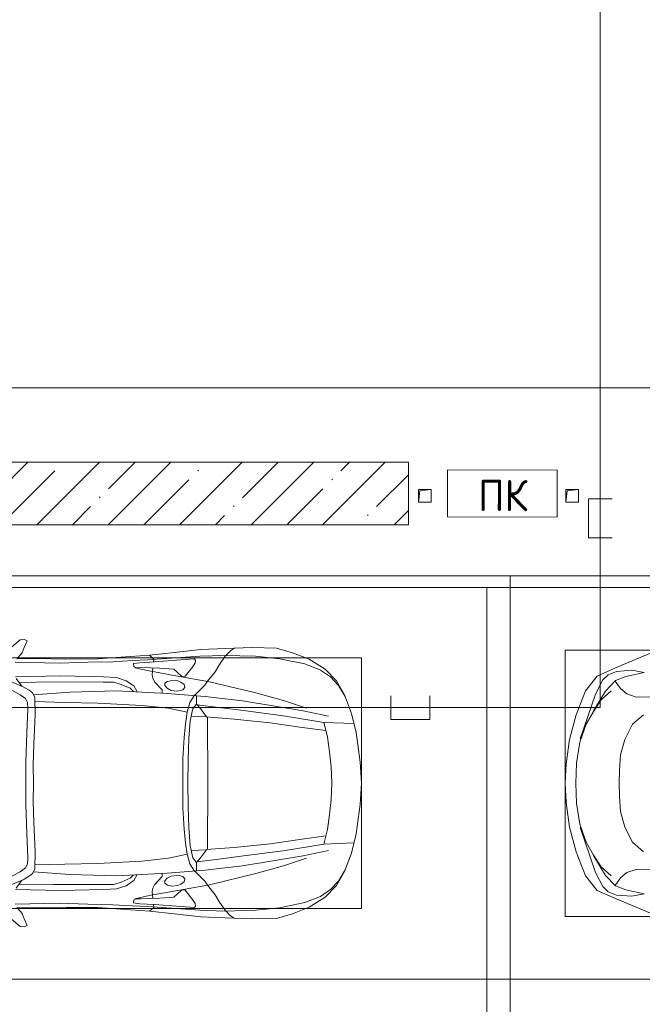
# Model space of a CAD drawing. Header units: millimetres. Extents: x -32229 to 169101, y -13689 to 125138.
# Tile 17 of 256: x -3646 to 328, y 49514 to 55800. Entities that reach past the tile are written whole.
import ezdxf

# ---------------------------------------------------------------- set-up
doc = ezdxf.new("R2010")
doc.units = ezdxf.units.MM
for name, color, linetype, lineweight in [('A-____-NOTE-TEXT', 5, 'Continuous', 18), ('A-DETL-GENF-OTLN', 7, 'Continuous', 18), ('A-FLOR-____-OTLN', 7, 'Continuous', 18), ('A-WALL-____-MCUT', 7, 'Continuous', 40), ('A-WALL-____-PATT', 7, 'Continuous', 40), ('C-PRKG-____-OTLN', 7, 'Continuous', 18), ('M-EQPM-____-OTLN', 7, 'Continuous', 18)]:
    doc.layers.add(name, color=color, linetype=linetype, lineweight=lineweight)
doc.layers.add('A-DETL-____-OTLN', color=7, linetype='Continuous', lineweight=9, true_color=0x00a600)
doc.styles.add('GOST Common', font='GOST_Common.ttf', dxfattribs={"height": 200})

# ---------------------------------------------------------------- blocks, each defined once
blk = doc.blocks.new('АР_Машиноместо - 5300x2500_С-V8--01 ЭМ')
at = {"layer": 'A-DETL-GENF-OTLN', "color": 253, "lineweight": 13, "true_color": 0xaaaaaa}
for p, q in [((1126.4, 4794.1), (970.2, 4771.8)), ((1250, 4800), (1126.4, 4794.1)), ((1250, 4800), (1373.6, 4794.1)), ((1373.6, 4794.1), (1529.8, 4771.8)), ((812.7, 4729.4), (659.1, 4669.9)), ((970.2, 4771.8), (812.7, 4729.4)), ((1122.2, 4726.4), (988.2, 4706.7)), ((1250, 4731.7), (1122.2, 4726.4)), ((1250, 4731.7), (1377.8, 4726.4)), ((1377.8, 4726.4), (1511.8, 4706.7)), ((1529.8, 4771.8), (1687.3, 4729.4)), ((1687.3, 4729.4), (1840.9, 4669.9)), ((659.1, 4669.9), (565.9, 4595.1)), ((680.7, 4606.5), (967, 4703.6)), ((873.9, 4665.1), (791.3, 4619.7)), ((988.2, 4706.7), (873.9, 4665.1)), ((1511.8, 4706.7), (1626.1, 4665.1)), ((1819.3, 4606.5), (1533, 4703.6)), ((1626.1, 4665.1), (1708.7, 4619.7)), ((1840.9, 4669.9), (1934.1, 4595.1)), ((565.9, 4595.1), (507.1, 4462.6)), ((590.7, 4560.1), (680.7, 4606.5)), ((788.5, 4617.7), (661.8, 4543.1)), ((791.3, 4619.7), (717.1, 4568.9)), ((1708.7, 4619.7), (1782.9, 4568.9)), ((1711.5, 4617.7), (1838.2, 4543.1)), ((1909.3, 4560.1), (1819.3, 4606.5)), ((1934.1, 4595.1), (1992.9, 4462.6)), ((557.5, 4525.7), (590.7, 4560.1)), ((661.8, 4543.1), (594.6, 4479.3)), ((717.1, 4568.9), (659.6, 4505.3)), ((1782.9, 4568.9), (1840.4, 4505.3)), ((1838.2, 4543.1), (1905.4, 4479.3)), ((1942.5, 4525.7), (1909.3, 4560.1)), ((528.4, 4374.7), (536.4, 4471.4)), ((536.4, 4471.4), (557.5, 4525.7)), ((594.6, 4479.3), (569.5, 4413.1)), ((645, 4445.5), (597.3, 4481.4)), ((1855, 4445.5), (1902.7, 4481.4)), ((1905.4, 4479.3), (1930.5, 4413.1)), ((1963.6, 4471.4), (1942.5, 4525.7)), ((1971.6, 4374.7), (1963.6, 4471.4)), ((507.1, 4462.6), (419.6, 4254.2)), ((569.5, 4413.1), (543.7, 4295.1)), ((679.6, 4406.3), (645, 4445.5)), ((699.7, 4345.5), (679.6, 4406.3)), ((872.7, 4370.2), (970.5, 4419.3)), ((970.5, 4419.3), (1069.6, 4447.3)), ((1069.6, 4447.3), (1167.1, 4453.2)), ((1167.1, 4453.2), (1250, 4453.9)), ((1332.9, 4453.2), (1250, 4453.9)), ((1430.4, 4447.3), (1332.9, 4453.2)), ((1529.5, 4419.3), (1430.4, 4447.3)), ((1627.3, 4370.2), (1529.5, 4419.3)), ((1800.3, 4345.5), (1820.4, 4406.3)), ((1820.4, 4406.3), (1855, 4445.5)), ((1930.5, 4413.1), (1956.3, 4295.1)), ((1992.9, 4462.6), (2080.4, 4254.2)), ((543.7, 4295.1), (528.4, 4374.7)), ((689.3, 3705.5), (699.7, 4345.5)), ((812.5, 4298.9), (872.7, 4370.2)), ((1687.5, 4298.9), (1627.3, 4370.2)), ((1810.7, 3705.5), (1800.3, 4345.5)), ((1956.3, 4295.1), (1971.6, 4374.7))]:
    blk.add_line(p, q, dxfattribs=at)
at = {"layer": 'C-PRKG-____-OTLN', "color": 253, "lineweight": 13, "true_color": 0xaaaaaa}
for p, q in [((2500, 5300), (0, 5300)), ((0, 0), (0, 5300)), ((2500, 0), (2500, 5300)), ((400, 4800), (2100, 4800)), ((400, 500), (400, 4800)), ((2100, 500), (2100, 4800))]:
    blk.add_line(p, q, dxfattribs=at)
blk = doc.blocks.new('АР_Машиноместо - 4900x2400_М__5300х2500_-V11--01 ЭМ')
at = {"layer": 'A-DETL-GENF-OTLN', "color": 253, "lineweight": 13, "true_color": 0xaaaaaa}
for p, q in [((633.8, -2340.5), (600.8, -2263)), ((685.1, -2322.3), (647.3, -2254.2)), ((1814.9, -2322.3), (1852.7, -2254.2)), ((1866.2, -2340.5), (1899.2, -2263)), ((333.1, -2350.6), (335.2, -2322.3)), ((335.2, -2322.3), (381.7, -2266.4)), ((449.8, -2306.1), (417.4, -2333.8)), ((454.5, -2423.6), (456, -2301.1)), ((630.6, -2332.9), (580.6, -2296)), ((603.5, -2534.3), (606.1, -2314.9)), ((710, -2355.4), (685.1, -2322.3)), ((1790, -2355.4), (1814.9, -2322.3)), ((1869.4, -2332.9), (1919.4, -2296)), ((1896.5, -2534.3), (1893.9, -2314.9)), ((2045.5, -2423.6), (2044, -2301.1)), ((2050.2, -2306.1), (2082.6, -2333.8)), ((2164.8, -2322.3), (2118.3, -2266.4)), ((2166.9, -2350.6), (2164.8, -2322.3)), ((341.2, -2366.2), (333.1, -2350.6)), ((384.4, -2347.9), (341.2, -2366.2)), ((417.4, -2333.8), (384.4, -2347.9)), ((656.7, -2380.3), (633.8, -2340.5)), ((672.8, -2399.7), (656.7, -2380.3)), ((734.3, -2368.8), (710, -2355.4)), ((772.7, -2371.5), (734.3, -2368.8)), ((929.1, -2364.1), (772.7, -2371.5)), ((1115.2, -2358.7), (929.1, -2364.1)), ((1250, -2357.8), (1115.2, -2358.7)), ((1250, -2357.8), (1384.8, -2358.7)), ((1384.8, -2358.7), (1570.9, -2364.1)), ((1570.9, -2364.1), (1727.3, -2371.5)), ((1727.3, -2371.5), (1765.7, -2368.8)), ((1765.7, -2368.8), (1790, -2355.4)), ((1827.2, -2399.7), (1843.3, -2380.3)), ((1843.3, -2380.3), (1866.2, -2340.5)), ((2082.6, -2333.8), (2115.6, -2347.9)), ((2115.6, -2347.9), (2158.8, -2366.2)), ((2158.8, -2366.2), (2166.9, -2350.6)), ((456.8, -2613.6), (454.5, -2423.6)), ((684.8, -2406.5), (667.8, -2638.3)), ((700.6, -2415.4), (672.8, -2399.7)), ((813.8, -2416.7), (700.6, -2415.4)), ((999.2, -2409.3), (813.8, -2416.7)), ((1132.7, -2404.6), (999.2, -2409.3)), ((1250, -2406.6), (1132.7, -2404.6)), ((1250, -2406.6), (1367.3, -2404.6)), ((1367.3, -2404.6), (1500.8, -2409.3)), ((1500.8, -2409.3), (1686.2, -2416.7)), ((1686.2, -2416.7), (1799.4, -2415.4)), ((1799.4, -2415.4), (1827.2, -2399.7)), ((1815.2, -2406.5), (1832.2, -2638.3)), ((2043.2, -2613.6), (2045.5, -2423.6)), ((604.4, -2850.8), (603.5, -2534.3)), ((1895.6, -2850.8), (1896.5, -2534.3)), ((456.1, -2818.3), (456.8, -2613.6)), ((667.8, -2638.3), (659.3, -2936)), ((1832.2, -2638.3), (1840.7, -2936)), ((2043.9, -2818.3), (2043.2, -2613.6)), ((446, -2964.8), (456.1, -2818.3)), ((2054, -2964.8), (2043.9, -2818.3)), ((604.4, -2919.4), (604.4, -2850.8)), ((1895.6, -2919.4), (1895.6, -2850.8)), ((618.7, -2966.7), (604.4, -2919.4)), ((659.3, -2936), (676.4, -3260.1)), ((1840.7, -2936), (1823.6, -3260.1)), ((1881.3, -2966.7), (1895.6, -2919.4)), ((432.8, -3149.3), (446, -2964.8)), ((643.6, -3024.6), (618.7, -2966.7)), ((1856.4, -3024.6), (1881.3, -2966.7)), ((2067.2, -3149.3), (2054, -2964.8)), ((485.6, -3046.1), (480.8, -3085)), ((504.5, -3046.6), (485.6, -3046.1)), ((512.2, -3061.4), (504.5, -3046.6)), ((510.9, -3094.6), (512.2, -3061.4)), ((665.1, -3046.1), (643.6, -3024.6)), ((1834.9, -3046.1), (1856.4, -3024.6)), ((1987.8, -3061.4), (1995.5, -3046.6)), ((1989.1, -3094.6), (1987.8, -3061.4)), ((1995.5, -3046.6), (2014.4, -3046.1)), ((2014.4, -3046.1), (2019.2, -3085)), ((480.8, -3085), (474.8, -3179.9)), ((515.3, -3213.7), (510.9, -3094.6)), ((1984.7, -3213.7), (1989.1, -3094.6)), ((2019.2, -3085), (2025.2, -3179.9)), ((415.7, -3305.9), (432.8, -3149.3)), ((456.9, -3174.2), (432.9, -3148.3)), ((475.2, -3173.5), (456.9, -3174.2)), ((474.8, -3179.9), (462.2, -3347.3)), ((558.4, -3165.4), (513.6, -3168)), ((579.5, -3167.7), (558.4, -3165.4)), ((601.7, -3179.4), (579.5, -3167.7)), ((654.5, -3228.1), (601.7, -3179.4)), ((1845.5, -3228.1), (1898.3, -3179.4)), ((1898.3, -3179.4), (1920.5, -3167.7)), ((1920.5, -3167.7), (1941.6, -3165.4)), ((1941.6, -3165.4), (1986.4, -3168)), ((2024.8, -3173.5), (2043.1, -3174.2)), ((2025.2, -3179.9), (2037.8, -3347.3)), ((2043.1, -3174.2), (2067.1, -3148.3)), ((2084.3, -3305.9), (2067.1, -3148.3)), ((522.2, -3303.2), (515.3, -3213.7)), ((599.8, -3262.3), (593.6, -3292.5)), ((612.1, -3245.7), (599.8, -3262.3)), ((626.8, -3246.1), (612.1, -3245.7)), ((643.2, -3259.9), (626.8, -3246.1)), ((657.2, -3286.3), (643.2, -3259.9)), ((674.6, -3227.6), (654.5, -3228.1)), ((676.4, -3260.1), (695.7, -3502.8)), ((1823.6, -3260.1), (1804.3, -3502.8)), ((1825.4, -3227.6), (1845.5, -3228.1)), ((1842.8, -3286.3), (1856.8, -3259.9)), ((1856.8, -3259.9), (1873.2, -3246.1)), ((1873.2, -3246.1), (1887.9, -3245.7)), ((1887.9, -3245.7), (1900.2, -3262.3)), ((1900.2, -3262.3), (1906.4, -3292.5)), ((1977.8, -3303.2), (1984.7, -3213.7)), ((397.1, -3474.2), (415.7, -3305.9)), ((564.6, -3349.7), (522.2, -3303.2)), ((593.6, -3292.5), (597.1, -3327.4)), ((597.1, -3327.4), (605.2, -3346.8)), ((661.1, -3321.2), (657.2, -3286.3)), ((658.7, -3344.5), (661.1, -3321.2)), ((1838.9, -3321.2), (1842.8, -3286.3)), ((1841.3, -3344.5), (1838.9, -3321.2)), ((1902.9, -3327.4), (1894.8, -3346.8)), ((1906.4, -3292.5), (1902.9, -3327.4)), ((1935.4, -3349.7), (1977.8, -3303.2)), ((2102.9, -3474.2), (2084.3, -3305.9)), ((462.2, -3347.3), (456.6, -3434.5)), ((508, -3422.8), (566.8, -3375.1)), ((569.7, -3360.7), (564.6, -3349.7)), ((566.8, -3375.1), (569.7, -3360.7)), ((605.2, -3346.8), (620, -3369.3)), ((620, -3369.3), (638.7, -3372.5)), ((638.7, -3372.5), (654.1, -3360.7)), ((654.1, -3360.7), (658.7, -3344.5)), ((1102.5, -3394.3), (965.3, -3397.8)), ((1250, -3391.3), (1102.5, -3394.3)), ((1250, -3391.3), (1397.5, -3394.3)), ((1397.5, -3394.3), (1534.7, -3397.8)), ((1845.9, -3360.7), (1841.3, -3344.5)), ((1861.3, -3372.5), (1845.9, -3360.7)), ((1880, -3369.3), (1861.3, -3372.5)), ((1894.8, -3346.8), (1880, -3369.3)), ((1930.3, -3360.7), (1935.4, -3349.7)), ((1933.2, -3375.1), (1930.3, -3360.7)), ((1992, -3422.8), (1933.2, -3375.1)), ((2037.8, -3347.3), (2043.4, -3434.5)), ((456.6, -3434.5), (466.2, -3441.1)), ((466.2, -3441.1), (481.5, -3439.1)), ((481.5, -3439.1), (508, -3422.8)), ((690.2, -3433.7), (654.7, -3470.4)), ((744.1, -3447.2), (691.3, -3447.2)), ((773, -3424.2), (744.1, -3447.2)), ((744.3, -3447), (773.2, -3472.4)), ((811.1, -3414.8), (773, -3424.2)), ((853.3, -3407.2), (811.1, -3414.8)), ((825.6, -3512.1), (821, -3413)), ((965.3, -3397.8), (853.3, -3407.2)), ((1534.7, -3397.8), (1646.7, -3407.2)), ((1646.7, -3407.2), (1688.9, -3414.8)), ((1674.4, -3512.1), (1679, -3413)), ((1688.9, -3414.8), (1727, -3424.2)), ((1755.7, -3447), (1726.8, -3472.4)), ((1727, -3424.2), (1755.7, -3447)), ((1755.7, -3447.2), (1808.7, -3447.2)), ((1809.8, -3433.7), (1845.3, -3470.4)), ((2018.5, -3439.1), (1992, -3422.8)), ((2033.8, -3441.1), (2018.5, -3439.1)), ((2043.4, -3434.5), (2033.8, -3441.1)), ((390.2, -3630), (397.1, -3474.2)), ((598.3, -3518.6), (537.9, -3567)), ((624.9, -3501.2), (598.3, -3518.6)), ((654.7, -3470.4), (624.9, -3501.2)), ((773.2, -3472.4), (825.6, -3512.1)), ((840.1, -3687.8), (826.6, -3509.6)), ((1250, -3520.1), (827.2, -3517.2)), ((1250, -3520.1), (1672.8, -3517.2)), ((1659.9, -3687.8), (1673.4, -3509.6)), ((1726.8, -3472.4), (1674.4, -3512.1)), ((1845.3, -3470.4), (1875.1, -3501.2)), ((1875.1, -3501.2), (1901.7, -3518.6)), ((1901.7, -3518.6), (1962.1, -3567)), ((2109.8, -3630), (2102.9, -3474.2)), ((537.9, -3567), (491.4, -3594.2)), ((1962.1, -3567), (2008.6, -3594.2)), ((384, -3802.9), (390.2, -3630)), ((438.6, -3629.8), (403.8, -3665.5)), ((491.4, -3594.2), (438.6, -3629.8)), ((2008.6, -3594.2), (2061.4, -3629.8)), ((2061.4, -3629.8), (2096.2, -3665.5)), ((2116, -3802.9), (2109.8, -3630)), ((403.8, -3665.5), (388.1, -3688.4)), ((863.9, -3917.5), (840.1, -3687.8)), ((1636.1, -3917.5), (1659.9, -3687.8)), ((2096.2, -3665.5), (2111.9, -3688.4)), ((387.4, -3958.4), (384, -3802.9)), ((2112.6, -3958.4), (2116, -3802.9)), ((416.4, -4059.2), (387.4, -3958.4)), ((893.6, -4121.6), (863.9, -3917.5)), ((1606.4, -4121.6), (1636.1, -3917.5)), ((2083.6, -4059.2), (2112.6, -3958.4)), ((458.6, -4167), (416.4, -4059.2)), ((2041.4, -4167), (2083.6, -4059.2)), ((914, -4272.5), (893.6, -4121.6)), ((1586, -4272.5), (1606.4, -4121.6)), ((522.5, -4267.9), (458.6, -4167)), ((1977.5, -4267.9), (2041.4, -4167)), ((596.3, -4340.6), (522.5, -4267.9)), ((955.5, -4283.9), (861, -4259.4)), ((861.2, -4260.3), (869.3, -4451.1)), ((1544.5, -4283.9), (1639, -4259.4)), ((1638.8, -4260.3), (1630.7, -4451.1)), ((1903.7, -4340.6), (1977.5, -4267.9)), ((1050.4, -4297.3), (955.5, -4283.9)), ((1146, -4306.7), (1050.4, -4297.3)), ((1250, -4312), (1146, -4306.7)), ((1250, -4312), (1354, -4306.7)), ((1354, -4306.7), (1449.6, -4297.3)), ((1449.6, -4297.3), (1544.5, -4283.9)), ((686, -4391.6), (596.3, -4340.6)), ((804.4, -4436.7), (686, -4391.6)), ((1695.6, -4436.7), (1814, -4391.6)), ((1814, -4391.6), (1903.7, -4340.6)), ((927, -4466.6), (804.4, -4436.7)), ((1573, -4466.6), (1695.6, -4436.7)), ((1114.6, -4493), (927, -4466.6)), ((1250, -4500), (1114.6, -4493)), ((1250, -4500), (1385.4, -4493)), ((1385.4, -4493), (1573, -4466.6))]:
    blk.add_line(p, q, dxfattribs=at)
at = {"layer": 'A-DETL-GENF-OTLN', "color": 254, "lineweight": 13, "true_color": 0xd4d4d4}
for p, q in [((483.3, -2571.4), (478, -2290)), ((570.6, -2291.4), (564.4, -2580.5)), ((1929.4, -2291.4), (1935.6, -2580.5)), ((2016.7, -2571.4), (2022, -2290)), ((728.4, -2415.7), (733.8, -2606.7)), ((1771.6, -2415.7), (1766.2, -2606.7)), ((477.8, -2754.7), (483.3, -2571.4)), ((2022.2, -2754.7), (2016.7, -2571.4)), ((564.4, -2580.5), (571.6, -2853.3)), ((733.8, -2606.7), (737.8, -2818.3)), ((1766.2, -2606.7), (1762.2, -2818.3)), ((1935.6, -2580.5), (1928.4, -2853.3)), ((473.9, -2913.7), (477.8, -2754.7)), ((2026.1, -2913.7), (2022.2, -2754.7)), ((737.8, -2818.3), (752.8, -3099)), ((1762.2, -2818.3), (1747.2, -3099)), ((571.6, -2853.3), (575.7, -2937.4)), ((1928.4, -2853.3), (1924.3, -2937.4)), ((466.3, -3036.3), (473.9, -2913.7)), ((575.7, -2937.4), (595.2, -2997.9)), ((1924.3, -2937.4), (1904.8, -2997.9)), ((2033.7, -3036.3), (2026.1, -2913.7)), ((595.2, -2997.9), (629, -3048.1)), ((1904.8, -2997.9), (1871, -3048.1)), ((462, -3136.6), (466.3, -3036.3)), ((512.5, -3053.2), (532.7, -3145.9)), ((629, -3048.1), (666.7, -3069.7)), ((1871, -3048.1), (1833.3, -3069.7)), ((1987.5, -3053.2), (1967.3, -3145.9)), ((2038, -3136.6), (2033.7, -3036.3)), ((439.5, -3468.5), (462, -3136.6)), ((752.8, -3099), (771.7, -3268.5)), ((1747.2, -3099), (1728.3, -3268.5)), ((2060.5, -3468.5), (2038, -3136.6)), ((532.7, -3145.9), (564, -3316.2)), ((1967.3, -3145.9), (1936, -3316.2)), ((771.7, -3268.5), (797.1, -3388.2)), ((1728.3, -3268.5), (1702.9, -3388.2)), ((564, -3316.2), (602.3, -3530.2)), ((1936, -3316.2), (1897.7, -3530.2)), ((797.1, -3388.2), (734.6, -3405.8)), ((870, -3377.1), (797.1, -3388.2)), ((957.1, -3368.9), (870, -3377.1)), ((1093.5, -3360.7), (957.1, -3368.9)), ((1250, -3360.7), (1093.5, -3360.7)), ((1250, -3360.7), (1406.5, -3360.7)), ((1406.5, -3360.7), (1542.9, -3368.9)), ((1542.9, -3368.9), (1630, -3377.1)), ((1630, -3377.1), (1702.9, -3388.2)), ((1702.9, -3388.2), (1765.4, -3405.8)), ((734.6, -3405.8), (688.5, -3435.5)), ((749.1, -3450.8), (765.5, -3589.1)), ((1750.9, -3450.8), (1734.5, -3589.1)), ((1765.4, -3405.8), (1811.5, -3435.5)), ((434.2, -3623.7), (439.5, -3468.5)), ((695.7, -3502.8), (723.2, -3741.5)), ((1804.3, -3502.8), (1776.8, -3741.5)), ((2065.8, -3623.7), (2060.5, -3468.5)), ((602.3, -3530.2), (673.6, -3827.1)), ((1897.7, -3530.2), (1826.4, -3827.1)), ((438.6, -3823.4), (434.2, -3623.7)), ((765.5, -3589.1), (785.7, -3746.6)), ((1734.5, -3589.1), (1714.3, -3746.6)), ((2061.4, -3823.4), (2065.8, -3623.7)), ((723.2, -3741.5), (786.9, -4128.3)), ((785.7, -3746.6), (819.4, -4000.8)), ((1714.3, -3746.6), (1680.6, -4000.8)), ((1776.8, -3741.5), (1713.1, -4128.3)), ((454.7, -3976.8), (438.6, -3823.4)), ((673.6, -3827.1), (722.7, -4001.8)), ((1826.4, -3827.1), (1777.3, -4001.8)), ((2045.3, -3976.8), (2061.4, -3823.4)), ((488.6, -4138.1), (454.7, -3976.8)), ((722.7, -4001.8), (771.7, -4149.8)), ((819.4, -4000.8), (849, -4182.8)), ((1680.6, -4000.8), (1651, -4182.8)), ((1777.3, -4001.8), (1728.3, -4149.8)), ((2011.4, -4138.1), (2045.3, -3976.8)), ((527.8, -4239.8), (488.6, -4138.1)), ((786.9, -4128.3), (821.1, -4289.8)), ((1713.1, -4128.3), (1678.9, -4289.8)), ((1972.2, -4239.8), (2011.4, -4138.1)), ((849, -4182.8), (861.2, -4260.3)), ((1651, -4182.8), (1638.8, -4260.3)), ((571.5, -4303.1), (527.8, -4239.8)), ((1928.5, -4303.1), (1972.2, -4239.8)), ((625, -4354.8), (571.5, -4303.1)), ((1875, -4354.8), (1928.5, -4303.1)), ((696.3, -4395.8), (625, -4354.8)), ((1803.7, -4395.8), (1875, -4354.8))]:
    blk.add_line(p, q, dxfattribs=at)
at = {"layer": 'C-PRKG-____-OTLN', "color": 253, "lineweight": 13, "true_color": 0xaaaaaa}
for p, q in [((0, 0), (0, -5300)), ((2500, 0), (2500, -5300)), ((450, -800), (450, -4500)), ((2050, -800), (2050, -4500)), ((450, -4500), (2050, -4500)), ((2500, -5300), (0, -5300))]:
    blk.add_line(p, q, dxfattribs=at)
blk = doc.blocks.new('АР_Машиноместо - 5300x2500_С-V10--01 ЭМ')
at = {"layer": 'C-PRKG-____-OTLN', "color": 253, "lineweight": 13, "true_color": 0xaaaaaa}
for p in [(0, 0), (2500, -5300)]:
    blk.add_line(p, (0, -5300), dxfattribs=at)
blk = doc.blocks.new('АР_Машиноместо - 4900x2400_М__5300х2500_-3113489--01 ЭМ')
at = {"layer": 'C-PRKG-____-OTLN', "color": 253, "lineweight": 13, "true_color": 0xaaaaaa}
for p in [(2500, 5300), (0, 0)]:
    blk.add_line(p, (0, 5300), dxfattribs=at)
blk = doc.blocks.new('АР_Канал вертикальный прямоугольный - ПК-3224475--01 ЭМ')
at = {"layer": 'M-EQPM-____-OTLN', "color": 253, "lineweight": 13, "true_color": 0xaaaaaa}
for p, q in [((350, 150), (-350, 150)), ((-350, 150), (-350, -150)), ((-350, -150), (-350, 150)), ((-350, 150), (350, 150)), ((350, -150), (350, 150)), ((350, 150), (350, -150)), ((-350, -150), (350, -150)), ((350, -150), (-350, -150))]:
    blk.add_line(p, q, dxfattribs=at)
blk = doc.blocks.new('АР_Канал вертикальный прямоугольный - АПТ-5386077--01 ЭМ')
at = {"layer": 'M-EQPM-____-OTLN', "color": 253, "lineweight": 13, "true_color": 0xaaaaaa}
for p, q in [((40, 40), (-40, 40)), ((-40, 40), (-40, -40)), ((40, 40), (-40, 40)), ((-40, 40), (-40, -40)), ((-40, -40), (-40, 40)), ((-40, 40), (40, 40)), ((-40, -40), (-32, 32)), ((-40, -40), (-32, 32)), ((-32, 32), (40, 40)), ((-32, 32), (40, 40)), ((40, -40), (40, 40)), ((40, 40), (40, -40)), ((-40, -40), (40, -40)), ((40, -40), (-40, -40))]:
    blk.add_line(p, q, dxfattribs=at)
blk = doc.blocks.new('Наметкина 10_РД_АР_П_отсоединено_rvt-1--01 ЭМ')
at = {"layer": 'A-WALL-____-PATT', "lineweight": 5, "true_color": 0xaaaaaa}
h = blk.add_hatch(dxfattribs=at)
h.set_pattern_fill('FP_1', color=253, style=0, pattern_type=2)
h.set_pattern_definition([(45, (0, 0), (-228.0985, 228.0985), []), (45, (228.1, 0), (-228.0985, 228.0985), [403.225, -80.645, 6.706, -73.939])])
h.paths.add_polyline_path([(-3500.5, 52575), (-1164.7, 52575), (-1164.7, 52975), (-6264.7, 52975), (-6264.7, 52575), (-5744.4, 52575)])
at = {"layer": 'A-FLOR-____-OTLN', "color": 253, "lineweight": 13, "true_color": 0xaaaaaa}
for p, q in [((5235.3, 53450), (-6264.7, 53450)), ((5235.3, 53450), (-6264.7, 53450)), ((-6264.7, 52250), (5235.3, 52250)), ((-514.7, 48500), (-514.7, 52250))]:
    blk.add_line(p, q, dxfattribs=at)
at = {"layer": 'A-WALL-____-MCUT', "color": 253, "lineweight": 13, "true_color": 0xaaaaaa}
for p, q in [((-1164.7, 52975), (-6264.7, 52975)), ((-1164.7, 52575), (-1164.7, 52975)), ((-6264.7, 52575), (-1164.7, 52575))]:
    blk.add_line(p, q, dxfattribs=at)
at = {"layer": 'C-PRKG-____-OTLN', "color": 253, "lineweight": 13, "true_color": 0xaaaaaa}
for name, p, rotation in [('АР_Машиноместо - 4900x2400_М__5300х2500_-V11--01 ЭМ', (-5964.7, 49675), 90.00000000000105), ('АР_Машиноместо - 5300x2500_С-V8--01 ЭМ', (4635.3, 49675), 90.0000000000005), ('АР_Машиноместо - 4900x2400_М__5300х2500_-3113489--01 ЭМ', (-5964.7, 49675), 270.000000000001), ('АР_Машиноместо - 5300x2500_С-V10--01 ЭМ', (4635.3, 49675), 270.0000000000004)]:
    blk.add_blockref(name, p, dxfattribs=dict(at, rotation=rotation))
at = {"layer": 'M-EQPM-____-OTLN', "color": 253, "lineweight": 13, "true_color": 0xaaaaaa, "rotation": 359.9111838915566}
blk.add_blockref('АР_Канал вертикальный прямоугольный - ПК-3224475--01 ЭМ', (-564.7, 52775), dxfattribs=at)
at = {"layer": 'M-EQPM-____-OTLN', "color": 253, "lineweight": 13, "true_color": 0xaaaaaa}
for p in [(-1059.7, 52760), (-119.7, 52760)]:
    blk.add_blockref('АР_Канал вертикальный прямоугольный - АПТ-5386077--01 ЭМ', p, dxfattribs=at)
at = {"layer": 'A-____-NOTE-TEXT', "color": 253, "lineweight": 5, "true_color": 0xaaaaaa, "insert": (-719.8, 52862.5), "char_height": 200, "width": 384.81, "attachment_point": 1, "rotation": 359.91118, "style": 'GOST Common'}
blk.add_mtext('ПК', dxfattribs=at)

msp = doc.modelspace()

# ---------------------------------------------------------------- linework, layer by layer
at = {"layer": 'A-DETL-____-OTLN', "color": 1, "true_color": 0xff0000}
for p, q in [((59.7, 51407.9), (59.7, 73851.5)), ((134.7, 52741.8), (-15.3, 52741.8)), ((-15.3, 52741.8), (-15.3, 52491.8)), ((-15.3, 52491.8), (134.7, 52491.8)), ((-1277.8, 51482.9), (-1277.8, 51332.9)), ((-1027.8, 51332.9), (-1027.8, 51482.9)), ((-5014.6, 51407.9), (59.7, 51407.9)), ((-1277.8, 51332.9), (-1027.8, 51332.9))]:
    msp.add_line(p, q, dxfattribs=at)

# ---------------------------------------------------------------- block references
at = {"lineweight": 5}
msp.add_blockref('Наметкина 10_РД_АР_П_отсоединено_rvt-1--01 ЭМ', (0, 0), dxfattribs=at)

doc.saveas('drawing.dxf')
